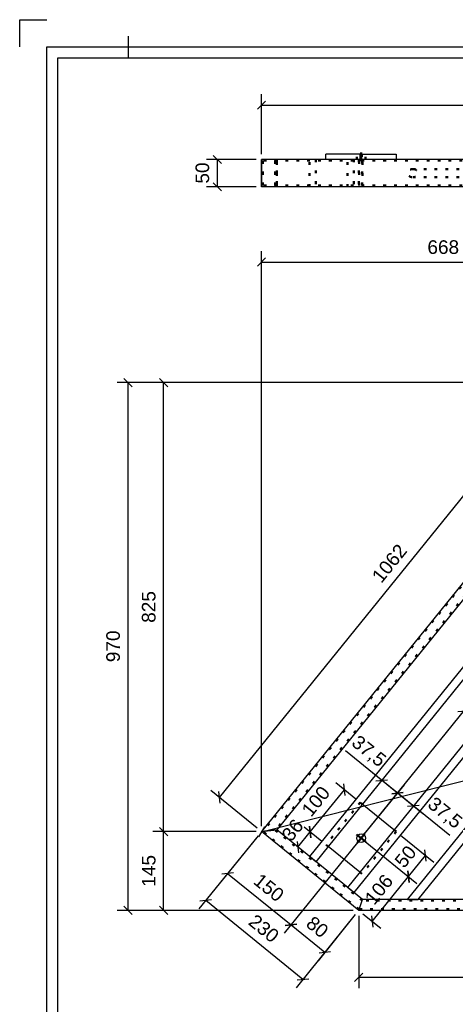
# Model space of a CAD drawing. Header units: millimetres. Extents: x -34 to 386, y -803 to -506.
# Tile 2 of 7: x -34 to 46, y -687 to -506. Entities that reach past the tile are written whole.
import ezdxf

# ---------------------------------------------------------------- set-up
doc = ezdxf.new("R2010")
doc.units = ezdxf.units.MM
doc.linetypes.add('DOT', pattern=[2, 0.5, -1.5])
doc.linetypes.add('STRICHPUNKT2', pattern=[18.5, 10, -4, 0.5, -4])
doc.layers.get('0').update_dxf_attribs({"linetype": 'CONTINUOUS'})
doc.layers.add('DIM49', color=4, linetype='CONTINUOUS')
doc.layers.add('TXT_DIM49', color=2, linetype='CONTINUOUS')
doc.layers.add('LE_ALL', color=7, linetype='CONTINUOUS', lineweight=50)
doc.styles.add('ARIAL', font='arial.ttf')

# ---------------------------------------------------------------- blocks, each defined once
blk = doc.blocks.new('DINA3_00002', base_point=(378.52, -796.13))
for p, q in [((-14.48, -513.13), (-14.48, -509.13)), ((-27.48, -796.13), (-27.48, -513.13)), ((-27.48, -513.13), (378.52, -513.13))]:
    blk.add_line(p, q)
for points in [[(-34.48, -511.13), (-34.48, -506.13), (-29.48, -506.13)], [(-29.48, -798.13), (-29.48, -511.13), (380.52, -511.13)]]:
    blk.add_lwpolyline(points)
blk = doc.blocks.new('_ZBL0013_00001')
blk.add_blockref('DINA3_00002', (378.52, -796.13))
blk = doc.blocks.new('Koker 50x20x2 EN 10219-2_00106', base_point=(28.52, -532.03))
at = {"layer": 'LE_ALL', "color": 3, "linetype": 'DOT'}
for p, q in [((27.89, -531.83), (27.89, -536.83)), ((28.6, -536.83), (28.6, -531.83)), ((227.65, -536.83), (227.65, -531.83)), ((228.6, -531.83), (228.6, -536.83)), ((27.96, -536.63), (27.96, -532.03)), ((28.52, -532.03), (28.52, -536.63)), ((227.74, -532.03), (227.74, -536.63)), ((228.51, -536.63), (228.51, -532.03))]:
    blk.add_line(p, q, dxfattribs=at)
blk = doc.blocks.new('Koker 50x20x2 EN 10219-2_00105')
blk.add_blockref('Koker 50x20x2 EN 10219-2_00106', (28.52, -532.03))
blk = doc.blocks.new('_D1', base_point=(150.91, -520.33))
at = {"layer": 'DIM49', "color": 1}
for p, q in [((10.75, -521.08), (9.25, -522.58)), ((10, -530.83), (10, -519.83)), ((10, -521.83), (299.49, -521.83))]:
    blk.add_line(p, q, dxfattribs=at)
blk = doc.blocks.new('Koker 50x20x2 EN 10219-2_00108', base_point=(12.81, -531.83))
for p, q in [((76.82, -531.83), (10, -531.83)), ((10, -536.83), (10, -531.83)), ((76.82, -536.83), (10, -536.83))]:
    blk.add_line(p, q)
at = {"layer": 'LE_ALL', "color": 3, "linetype": 'DOT'}
for p, q in [((12.81, -531.83), (12.81, -536.83)), ((10.28, -532.03), (10.28, -536.63)), ((76.92, -532.03), (10.28, -532.03)), ((12.53, -536.63), (12.53, -532.03)), ((76.92, -536.63), (10.28, -536.63))]:
    blk.add_line(p, q, dxfattribs=at)
blk.add_blockref('_D1', (150.91, -520.33))
blk = doc.blocks.new('Koker 50x20x2 EN 10219-2_00107')
blk.add_blockref('Koker 50x20x2 EN 10219-2_00108', (12.81, -531.83))
blk = doc.blocks.new('Koker 50x20x2 EN 10219-2_00112', base_point=(27.89, -531.83))
blk.add_line((10, -531.83), (10, -536.83))
at = {"layer": 'LE_ALL', "color": 3, "linetype": 'DOT'}
for p, q in [((12.81, -536.83), (12.81, -531.83)), ((27.89, -531.83), (27.89, -536.83)), ((28.6, -536.83), (28.6, -531.83)), ((10.28, -536.63), (10.28, -532.03)), ((12.53, -532.03), (12.53, -536.63)), ((27.96, -536.63), (27.96, -532.03)), ((28.52, -532.03), (28.52, -536.63))]:
    blk.add_line(p, q, dxfattribs=at)
blk = doc.blocks.new('Koker 50x20x2 EN 10219-2_00111')
blk.add_blockref('Koker 50x20x2 EN 10219-2_00112', (27.89, -531.83))
blk = doc.blocks.new('Massieve as 15_00129', base_point=(37.85, -535.08))
at = {"layer": 'LE_ALL', "color": 3, "linetype": 'DOT'}
for p, q in [((37.85, -533.58), (113.16, -533.58)), ((37.85, -535.08), (113.16, -535.08))]:
    blk.add_line(p, q, dxfattribs=at)
for centre, start_param, end_param in [((37.85, -534.33), 1.570796, 4.712389), ((37.85, -534.33), 4.712389, 7.853982), ((113.16, -534.33), 1.570796, 4.712389), ((113.16, -534.33), 4.712389, 7.853982)]:
    blk.add_ellipse(centre, major_axis=(0.965, 0), ratio=0.777146, start_param=start_param, end_param=end_param, dxfattribs=at)
blk = doc.blocks.new('Massieve as 15_00128')
blk.add_blockref('Massieve as 15_00129', (37.85, -535.08))
blk = doc.blocks.new('Lamellen_00115')
blk.add_blockref('Massieve as 15_00128', (0, 0))
blk = doc.blocks.new('_D2', base_point=(0.37, -536.25))
at = {"layer": 'DIM49', "color": 1}
for p, q in [((9, -531.83), (-0.13, -531.83)), ((2.62, -532.58), (1.12, -531.08)), ((1.87, -531.83), (1.87, -536.83)), ((9, -536.83), (-0.13, -536.83)), ((1.12, -536.08), (2.62, -537.58))]:
    blk.add_line(p, q, dxfattribs=at)
at = {"layer": 'TXT_DIM49', "style": 'ARIAL'}
blk.add_text('50', height=2.5, rotation=90.0002, dxfattribs=at).set_placement((0.37, -536.25))
blk = doc.blocks.new('Plaatwerk D_ 10_00149', base_point=(28.48, -530.83))
for p, q in [((28.17, -530.83), (21.87, -530.83)), ((21.87, -531.83), (21.87, -530.83)), ((28.17, -531.83), (21.87, -531.83))]:
    blk.add_line(p, q)
blk.add_lwpolyline([(28.17, -531.83), (28.17, -530.83), (34.77, -530.83), (34.77, -531.83)], close=True)
at = {"layer": 'LE_ALL', "color": 3, "linetype": 'DOT'}
for p, q in [((27.52, -531.83), (27.52, -530.83)), ((28.48, -530.83), (28.48, -531.83)), ((29.12, -531.83), (29.12, -530.83))]:
    blk.add_line(p, q, dxfattribs=at)
blk.add_blockref('_D2', (0.37, -536.25))
blk = doc.blocks.new('_00151', base_point=(28.32, -532.13))
at = {"layer": 'LE_ALL', "color": 1, "linetype": 'STRICHPUNKT2'}
blk.add_line((28.32, -532.13), (28.32, -530.53), dxfattribs=at)
blk = doc.blocks.new('_00150')
blk.add_blockref('_00151', (28.32, -532.13))
blk = doc.blocks.new('Plaatwerk D_ 10_00148')
for name, p in [('Plaatwerk D_ 10_00149', (28.48, -530.83)), ('_00150', (0, 0))]:
    blk.add_blockref(name, p)
blk = doc.blocks.new('Plaatwerk D_ 15_00153', base_point=(20, -531.83))
for p, q in [((87.75, -531.83), (18.84, -531.83)), ((87.75, -536.83), (18.84, -536.83)), ((89.68, -536.83), (87.75, -536.83))]:
    blk.add_line(p, q)
blk.add_lwpolyline([(87.75, -531.83), (89.68, -531.83)])
at = {"layer": 'LE_ALL', "color": 3, "linetype": 'DOT'}
for p, q in [((18.84, -536.83), (18.84, -531.83)), ((20, -531.83), (20, -536.83))]:
    blk.add_line(p, q, dxfattribs=at)
for points in [[(87.75, -536.83), (87.75, -531.83)], [(89.68, -531.83), (89.68, -536.83)]]:
    blk.add_lwpolyline(points, dxfattribs=at)
blk = doc.blocks.new('Plaatwerk D_ 15_00152')
blk.add_blockref('Plaatwerk D_ 15_00153', (20, -531.83))
blk = doc.blocks.new('Plaatwerk D_ 15_00155', base_point=(27, -531.83))
for p, q in [((99.33, -531.83), (89.68, -531.83)), ((99.33, -536.83), (89.68, -536.83)), ((101.26, -536.83), (99.33, -536.83))]:
    blk.add_line(p, q)
blk.add_lwpolyline([(99.33, -531.83), (101.26, -531.83)])
at = {"layer": 'LE_ALL', "color": 3, "linetype": 'DOT'}
for p, q in [((25.83, -536.83), (25.83, -531.83)), ((27, -531.83), (27, -536.83))]:
    blk.add_line(p, q, dxfattribs=at)
for points in [[(99.33, -536.83), (99.33, -531.83)], [(101.26, -531.83), (101.26, -536.83)]]:
    blk.add_lwpolyline(points, dxfattribs=at)
blk = doc.blocks.new('Plaatwerk D_ 15_00154')
blk.add_blockref('Plaatwerk D_ 15_00155', (27, -531.83))
blk = doc.blocks.new('Baluster_00147')
for name in ['Plaatwerk D_ 10_00148', 'Plaatwerk D_ 15_00152', 'Plaatwerk D_ 15_00154']:
    blk.add_blockref(name, (0, 0))
blk = doc.blocks.new('Traphek_00102')
for name in ['Koker 50x20x2 EN 10219-2_00107', 'Baluster_00147', 'Koker 50x20x2 EN 10219-2_00111', 'Koker 50x20x2 EN 10219-2_00105', 'Lamellen_00115']:
    blk.add_blockref(name, (0, 0))
blk = doc.blocks.new('00 begane grond_00101')
blk.add_blockref('Traphek_00102', (0, 0))
blk = doc.blocks.new('Duplex_00100')
blk.add_blockref('00 begane grond_00101', (0, 0))
blk = doc.blocks.new('Assen_00099')
blk.add_blockref('Duplex_00100', (0, 0))
blk = doc.blocks.new('_A3D0030_00098')
blk.add_blockref('Assen_00099', (0, 0))
blk = doc.blocks.new('_ANS0030_00097')
blk.add_blockref('_A3D0030_00098', (0, 0))
blk = doc.blocks.new('_D26', base_point=(67.11, -680.62))
at = {"layer": 'DIM49', "color": 1}
for p, q in [((112.08, -663.76), (112.08, -684.12)), ((27.89, -670.83), (27.89, -684.12)), ((28.64, -681.37), (27.14, -682.87)), ((27.89, -682.12), (112.08, -682.12)), ((111.33, -682.87), (112.83, -681.37))]:
    blk.add_line(p, q, dxfattribs=at)
at = {"layer": 'TXT_DIM49', "style": 'ARIAL'}
blk.add_text('842', height=2.5, dxfattribs=at).set_placement((67.11, -680.62))
blk = doc.blocks.new('_D29', base_point=(-9.5, -665.47))
at = {"layer": 'DIM49', "color": 1}
for p, q in [((-7.25, -656.1), (-8.75, -654.6)), ((9, -655.35), (-10, -655.35)), ((-8, -669.83), (-8, -655.35)), ((-8.75, -669.08), (-7.25, -670.58)), ((26.89, -669.83), (-10, -669.83))]:
    blk.add_line(p, q, dxfattribs=at)
at = {"layer": 'TXT_DIM49', "style": 'ARIAL'}
blk.add_text('145', height=2.5, rotation=90.0002, dxfattribs=at).set_placement((-9.5, -665.47))
blk = doc.blocks.new('_D30', base_point=(-9.5, -616.97))
at = {"layer": 'DIM49', "color": 1}
for p, q in [((75.82, -572.83), (-10, -572.83)), ((-7.25, -573.58), (-8.75, -572.08)), ((-8, -655.35), (-8, -572.83)), ((-8.75, -654.6), (-7.25, -656.1)), ((9, -655.35), (-10, -655.35))]:
    blk.add_line(p, q, dxfattribs=at)
at = {"layer": 'TXT_DIM49', "style": 'ARIAL'}
blk.add_text('825', height=2.5, rotation=90.0002, dxfattribs=at).set_placement((-9.5, -616.97))
blk = doc.blocks.new('_D33', base_point=(-16.05, -624.21))
at = {"layer": 'DIM49', "color": 1}
for p, q in [((75.82, -572.83), (-16.55, -572.83)), ((-13.8, -573.58), (-15.3, -572.08)), ((-14.55, -669.83), (-14.55, -572.83)), ((-15.3, -669.08), (-13.8, -670.58)), ((26.89, -669.83), (-16.55, -669.83))]:
    blk.add_line(p, q, dxfattribs=at)
at = {"layer": 'TXT_DIM49', "style": 'ARIAL'}
blk.add_text('970', height=2.5, rotation=90.0002, dxfattribs=at).set_placement((-16.05, -624.21))
blk = doc.blocks.new('Koker 50x20x2 EN 10219-2_00174', base_point=(227.74, -668.03))
for p, q in [((27.89, -669.83), (28.6, -667.83)), ((227.65, -667.83), (28.6, -667.83)), ((228.6, -669.83), (27.89, -669.83))]:
    blk.add_line(p, q)
at = {"layer": 'LE_ALL', "color": 3, "linetype": 'DOT'}
for p, q in [((227.74, -668.03), (28.52, -668.03)), ((228.51, -669.63), (27.96, -669.63))]:
    blk.add_line(p, q, dxfattribs=at)
for name, p in [('_D33', (-16.05, -624.21)), ('_D30', (-9.5, -616.97)), ('_D29', (-9.5, -665.47)), ('_D26', (67.11, -680.62))]:
    blk.add_blockref(name, p)
blk = doc.blocks.new('Koker 50x20x2 EN 10219-2_00173')
blk.add_blockref('Koker 50x20x2 EN 10219-2_00174', (227.74, -668.03))
blk = doc.blocks.new('_D34', base_point=(40.53, -549.17))
at = {"layer": 'DIM49', "color": 1}
for p, q in [((10.75, -549.92), (9.25, -551.42)), ((10, -654.35), (10, -548.67)), ((76.07, -551.42), (77.57, -549.92)), ((76.82, -571.83), (76.82, -548.67)), ((10, -550.67), (76.82, -550.67))]:
    blk.add_line(p, q, dxfattribs=at)
at = {"layer": 'TXT_DIM49', "style": 'ARIAL'}
blk.add_text('668', height=2.5, dxfattribs=at).set_placement((40.53, -549.17))
blk = doc.blocks.new('_D38', base_point=(8.32, -664.77))
at = {"layer": 'DIM49', "color": 1}
for p, q in [((9.37, -656.13), (2.52, -664.58)), ((27.69, -657.34), (14.18, -674.02)), ((4.84, -662.92), (2.73, -663.14)), ((3.78, -663.03), (15.44, -672.47)), ((14.38, -672.58), (16.49, -672.36))]:
    blk.add_line(p, q, dxfattribs=at)
at = {"layer": 'TXT_DIM49', "style": 'ARIAL'}
blk.add_text('150', height=2.5, rotation=320.9988, dxfattribs=at).set_placement((8.32, -664.77))
blk = doc.blocks.new('_D39', base_point=(18, -672.62))
at = {"layer": 'DIM49', "color": 1}
for p, q in [((27.69, -657.34), (14.18, -674.02)), ((27.26, -670.61), (20.41, -679.07)), ((16.49, -672.36), (14.38, -672.58)), ((15.44, -672.47), (21.67, -677.52)), ((20.61, -677.63), (22.72, -677.4))]:
    blk.add_line(p, q, dxfattribs=at)
at = {"layer": 'TXT_DIM49', "style": 'ARIAL'}
blk.add_text('80', height=2.5, rotation=320.9988, dxfattribs=at).set_placement((18, -672.62))
blk = doc.blocks.new('_D40', base_point=(150.67, -618.34))
at = {"layer": 'DIM49', "color": 1}
for p, q in [((10.01, -655.39), (299.5, -582.33)), ((10.55, -654.48), (9.47, -656.3))]:
    blk.add_line(p, q, dxfattribs=at)
blk = doc.blocks.new('_D41', base_point=(32.06, -609.84))
at = {"layer": 'DIM49', "color": 1}
for p, q in [((76.04, -572.21), (67.49, -565.28)), ((69.16, -567.6), (68.94, -565.49)), ((69.05, -566.54), (2.23, -649.06)), ((9.22, -654.72), (0.67, -647.8)), ((2.12, -648), (2.34, -650.11))]:
    blk.add_line(p, q, dxfattribs=at)
at = {"layer": 'TXT_DIM49', "style": 'ARIAL'}
blk.add_text('1062', height=2.5, rotation=50.999, dxfattribs=at).set_placement((32.06, -609.84))
blk = doc.blocks.new('Koker 50x20x2 EN 10219-2_00176', base_point=(77.68, -574.63))
for p, q in [((76.82, -572.83), (10, -655.35)), ((77.77, -574.83), (12.81, -655.05)), ((12.81, -655.05), (10, -655.35))]:
    blk.add_line(p, q)
at = {"layer": 'LE_ALL', "color": 3, "linetype": 'DOT'}
for p, q in [((76.92, -573.03), (10.28, -655.32)), ((77.68, -574.63), (12.53, -655.08))]:
    blk.add_line(p, q, dxfattribs=at)
for name, p in [('_D34', (40.53, -549.17)), ('_D41', (32.06, -609.84)), ('_D40', (150.67, -618.34)), ('_D38', (8.32, -664.77)), ('_D39', (18, -672.62))]:
    blk.add_blockref(name, p)
blk = doc.blocks.new('Koker 50x20x2 EN 10219-2_00175')
blk.add_blockref('Koker 50x20x2 EN 10219-2_00176', (77.68, -574.63))
blk = doc.blocks.new('_D43', base_point=(15.46, -657.36))
at = {"layer": 'DIM49', "color": 1}
for p, q in [((21.1, -657.14), (17.88, -654.54)), ((19.07, -656.47), (18.85, -654.36)), ((16.7, -658.21), (18.96, -655.42)), ((16.59, -657.15), (16.82, -659.26))]:
    blk.add_line(p, q, dxfattribs=at)
at = {"layer": 'TXT_DIM49', "style": 'ARIAL'}
blk.add_text('36', height=2.5, rotation=50.999, dxfattribs=at).set_placement((15.46, -657.36))
blk = doc.blocks.new('_D44', base_point=(19.13, -652.82))
at = {"layer": 'DIM49', "color": 1}
for p, q in [((18.96, -655.42), (25.26, -647.64)), ((27.39, -649.37), (23.7, -646.39)), ((25.37, -648.7), (25.15, -646.59)), ((21.1, -657.14), (17.88, -654.54)), ((18.85, -654.36), (19.07, -656.47))]:
    blk.add_line(p, q, dxfattribs=at)
at = {"layer": 'TXT_DIM49', "style": 'ARIAL'}
blk.add_text('100', height=2.5, rotation=50.999, dxfattribs=at).set_placement((19.13, -652.82))
blk = doc.blocks.new('_D45', base_point=(30.73, -669.03))
at = {"layer": 'DIM49', "color": 1}
for p, q in [((29.1, -657.19), (38.6, -664.88)), ((30.38, -671.85), (37.04, -663.62)), ((37.15, -664.68), (36.93, -662.57)), ((28.66, -670.46), (31.93, -673.11)), ((30.27, -670.8), (30.49, -672.91))]:
    blk.add_line(p, q, dxfattribs=at)
at = {"layer": 'TXT_DIM49', "style": 'ARIAL'}
blk.add_text('106', height=2.5, rotation=50.999, dxfattribs=at).set_placement((30.73, -669.03))
blk = doc.blocks.new('_D46', base_point=(36.24, -662.23))
at = {"layer": 'DIM49', "color": 1}
for p, q in [((35.55, -655.98), (41.74, -660.99)), ((29.1, -657.19), (38.6, -664.88)), ((40.3, -660.79), (40.08, -658.68)), ((37.04, -663.62), (40.19, -659.74)), ((36.93, -662.57), (37.15, -664.68))]:
    blk.add_line(p, q, dxfattribs=at)
at = {"layer": 'TXT_DIM49', "style": 'ARIAL'}
blk.add_text('50', height=2.5, rotation=50.999, dxfattribs=at).set_placement((36.24, -662.23))
blk = doc.blocks.new('_D47', base_point=(7.4, -672.28))
at = {"layer": 'DIM49', "color": 1}
for p, q in [((9.37, -656.13), (-1.51, -669.57)), ((0.8, -667.9), (-1.31, -668.12)), ((17.63, -682.5), (-0.25, -668.01)), ((27.26, -670.61), (16.37, -684.05)), ((16.58, -682.61), (18.69, -682.39))]:
    blk.add_line(p, q, dxfattribs=at)
at = {"layer": 'TXT_DIM49', "style": 'ARIAL'}
blk.add_text('230', height=2.5, rotation=320.9988, dxfattribs=at).set_placement((7.4, -672.28))
blk = doc.blocks.new('Koker 50x20x2 EN 10219-2_00180', base_point=(28.52, -668.03))
for p, q in [((10, -655.35), (12.81, -655.05)), ((28.6, -667.83), (12.81, -655.05)), ((27.89, -669.83), (10, -655.35)), ((27.89, -669.83), (28.6, -667.83))]:
    blk.add_line(p, q)
at = {"layer": 'LE_ALL', "color": 3, "linetype": 'DOT'}
for p, q in [((28.52, -668.03), (12.53, -655.08)), ((27.96, -669.63), (10.28, -655.32))]:
    blk.add_line(p, q, dxfattribs=at)
for name, p in [('_D44', (19.13, -652.82)), ('_D43', (15.46, -657.36)), ('_D47', (7.4, -672.28)), ('_D46', (36.24, -662.23)), ('_D45', (30.73, -669.03))]:
    blk.add_blockref(name, p)
blk = doc.blocks.new('Koker 50x20x2 EN 10219-2_00179')
blk.add_blockref('Koker 50x20x2 EN 10219-2_00180', (28.52, -668.03))
blk = doc.blocks.new('_D52', base_point=(89.94, -608.41))
at = {"layer": 'DIM49', "color": 1}
for p, q in [((88.24, -608), (86.13, -608.22)), ((87.18, -608.11), (93.79, -613.46)), ((92.73, -613.57), (94.84, -613.35))]:
    blk.add_line(p, q, dxfattribs=at)
at = {"layer": 'TXT_DIM49', "style": 'ARIAL'}
blk.add_text('85', height=2.5, rotation=320.9988, dxfattribs=at).set_placement((89.94, -608.41))
blk = doc.blocks.new('Massieve as 15_00197', base_point=(112.19, -574.83))
for p, q in [((36.88, -667.83), (112.19, -574.83)), ((38.81, -667.83), (114.12, -574.83)), ((112.19, -574.83), (114.12, -574.83)), ((36.88, -667.83), (38.81, -667.83))]:
    blk.add_line(p, q)
blk.add_blockref('_D52', (89.94, -608.41))
blk = doc.blocks.new('Massieve as 15_00196')
blk.add_blockref('Massieve as 15_00197', (112.19, -574.83))
blk = doc.blocks.new('Lamellen_00183')
blk.add_blockref('Massieve as 15_00196', (0, 0))
blk = doc.blocks.new('_D64', base_point=(40.39, -650.69))
at = {"layer": 'DIM49', "color": 1}
for p, q in [((44.66, -656.08), (30.36, -644.5)), ((28.95, -655.78), (36.29, -646.73)), ((33.97, -648.39), (36.08, -648.17)), ((39, -650.53), (36.89, -650.75))]:
    blk.add_line(p, q, dxfattribs=at)
at = {"layer": 'TXT_DIM49', "style": 'ARIAL'}
blk.add_text('37,5', height=2.5, rotation=320.9988, dxfattribs=at).set_placement((40.39, -650.69))
blk = doc.blocks.new('_D65', base_point=(26.38, -639.35))
at = {"layer": 'DIM49', "color": 1}
for p, q in [((39.69, -652.06), (25.44, -640.51)), ((31.06, -646.03), (33.17, -645.81)), ((28.95, -655.78), (36.29, -646.73)), ((36.08, -648.17), (33.97, -648.39))]:
    blk.add_line(p, q, dxfattribs=at)
at = {"layer": 'TXT_DIM49', "style": 'ARIAL'}
blk.add_text('37,5', height=2.5, rotation=320.9988, dxfattribs=at).set_placement((26.38, -639.35))
blk = doc.blocks.new('_D66', base_point=(68.88, -648.87))
at = {"layer": 'DIM49', "color": 1}
for p, q in [((28.95, -655.78), (48.46, -631.69)), ((48.26, -633.13), (46.15, -633.36)), ((47.2, -633.25), (100.82, -676.67)), ((111.45, -663.54), (99.57, -678.22)), ((99.77, -676.78), (101.88, -676.56))]:
    blk.add_line(p, q, dxfattribs=at)
at = {"layer": 'TXT_DIM49', "style": 'ARIAL'}
blk.add_text('690', height=2.5, rotation=320.9988, dxfattribs=at).set_placement((68.88, -648.87))
blk = doc.blocks.new('Plaatwerk D_ 10_00217', base_point=(28.94, -657.06))
for p, q in [((34.38, -655.03), (28.55, -650.31)), ((28.09, -662.81), (22.26, -658.09))]:
    blk.add_line(p, q)
blk.add_circle((28.32, -656.56), 0.8)
at = {"layer": 'LE_ALL', "color": 3, "linetype": 'DOT'}
for p, q in [((28.17, -650), (21.87, -657.77)), ((28.55, -650.31), (28.17, -650)), ((34.77, -655.35), (28.48, -663.12)), ((22.26, -658.09), (21.87, -657.77))]:
    blk.add_line(p, q, dxfattribs=at)
for points in [[(34.77, -655.35), (34.38, -655.03)], [(28.48, -663.12), (28.09, -662.81)]]:
    blk.add_lwpolyline(points, dxfattribs=at)
for name, p in [('_D66', (68.88, -648.87)), ('_D65', (26.38, -639.35)), ('_D64', (40.39, -650.69))]:
    blk.add_blockref(name, p)
blk = doc.blocks.new('_00219', base_point=(28.32, -656.56))
at = {"layer": 'LE_ALL', "color": 1, "linetype": 'STRICHPUNKT2'}
for q in [(27.47, -655.87), (27.47, -655.87), (27.63, -657.42), (27.63, -657.42), (29.01, -655.71), (29.01, -655.71), (29.18, -657.25), (29.18, -657.25)]:
    blk.add_line((28.32, -656.56), q, dxfattribs=at)
blk = doc.blocks.new('_00218')
blk.add_blockref('_00219', (28.32, -656.56))
blk = doc.blocks.new('Plaatwerk D_ 10_00216')
for name, p in [('Plaatwerk D_ 10_00217', (28.94, -657.06)), ('_00218', (0, 0))]:
    blk.add_blockref(name, p)
blk = doc.blocks.new('_D67', base_point=(79.01, -590.91))
at = {"layer": 'DIM49', "color": 1}
for p, q in [((77.7, -590.82), (75.59, -591.04)), ((76.64, -590.93), (82.47, -595.65)), ((81.42, -595.76), (83.53, -595.54))]:
    blk.add_line(p, q, dxfattribs=at)
at = {"layer": 'TXT_DIM49', "style": 'ARIAL'}
blk.add_text('75', height=2.5, rotation=320.9988, dxfattribs=at).set_placement((79.01, -590.91))
blk = doc.blocks.new('Plaatwerk D_ 15_00221', base_point=(87.75, -574.83))
for p, q in [((87.75, -574.83), (18.84, -659.93)), ((89.68, -574.83), (20, -660.88)), ((89.68, -574.83), (87.75, -574.83)), ((20, -660.88), (18.84, -659.93))]:
    blk.add_line(p, q)
blk.add_blockref('_D67', (79.01, -590.91))
blk = doc.blocks.new('Plaatwerk D_ 15_00220')
blk.add_blockref('Plaatwerk D_ 15_00221', (87.75, -574.83))
blk = doc.blocks.new('_D68', base_point=(82.16, -602.11))
at = {"layer": 'DIM49', "color": 1}
for p, q in [((79.73, -601.42), (78.15, -603.37)), ((80.46, -601.7), (78.36, -601.92)), ((79.41, -601.81), (86.02, -607.16)), ((84.96, -607.27), (87.07, -607.05))]:
    blk.add_line(p, q, dxfattribs=at)
at = {"layer": 'TXT_DIM49', "style": 'ARIAL'}
blk.add_text('85', height=2.5, rotation=320.9988, dxfattribs=at).set_placement((82.16, -602.11))
blk = doc.blocks.new('_D69', base_point=(100.94, -608.67))
at = {"layer": 'DIM49', "color": 1}
for p, q in [((84.69, -596.48), (82.58, -596.7)), ((83.64, -596.59), (129.1, -633.41)), ((128.05, -633.52), (130.16, -633.3))]:
    blk.add_line(p, q, dxfattribs=at)
at = {"layer": 'TXT_DIM49', "style": 'ARIAL'}
blk.add_text('585', height=2.5, rotation=320.9988, dxfattribs=at).set_placement((100.94, -608.67))
blk = doc.blocks.new('Plaatwerk D_ 15_00223', base_point=(99.33, -574.83))
for p, q in [((99.33, -574.83), (25.83, -665.6)), ((101.26, -574.83), (27, -666.54)), ((101.26, -574.83), (99.33, -574.83)), ((27, -666.54), (25.83, -665.6))]:
    blk.add_line(p, q)
for name, p in [('_D69', (100.94, -608.67)), ('_D68', (82.16, -602.11))]:
    blk.add_blockref(name, p)
blk = doc.blocks.new('Plaatwerk D_ 15_00222')
blk.add_blockref('Plaatwerk D_ 15_00223', (99.33, -574.83))
blk = doc.blocks.new('Baluster_00215')
for name in ['Plaatwerk D_ 15_00220', 'Plaatwerk D_ 15_00222', 'Plaatwerk D_ 10_00216']:
    blk.add_blockref(name, (0, 0))
blk = doc.blocks.new('Traphek_00170')
for name in ['Koker 50x20x2 EN 10219-2_00175', 'Koker 50x20x2 EN 10219-2_00173', 'Baluster_00215', 'Lamellen_00183', 'Koker 50x20x2 EN 10219-2_00179']:
    blk.add_blockref(name, (0, 0))
blk = doc.blocks.new('00 begane grond_00169')
blk.add_blockref('Traphek_00170', (0, 0))
blk = doc.blocks.new('Duplex_00168')
blk.add_blockref('00 begane grond_00169', (0, 0))
blk = doc.blocks.new('Assen_00167')
blk.add_blockref('Duplex_00168', (0, 0))
blk = doc.blocks.new('_A3D0031_00166')
blk.add_blockref('Assen_00167', (0, 0))
blk = doc.blocks.new('_ANS0031_00165')
blk.add_blockref('_A3D0031_00166', (0, 0))

msp = doc.modelspace()

# ---------------------------------------------------------------- block references
for name in ['_ZBL0013_00001', '_ANS0030_00097', '_ANS0031_00165']:
    msp.add_blockref(name, (0, 0))

doc.saveas('drawing.dxf')
